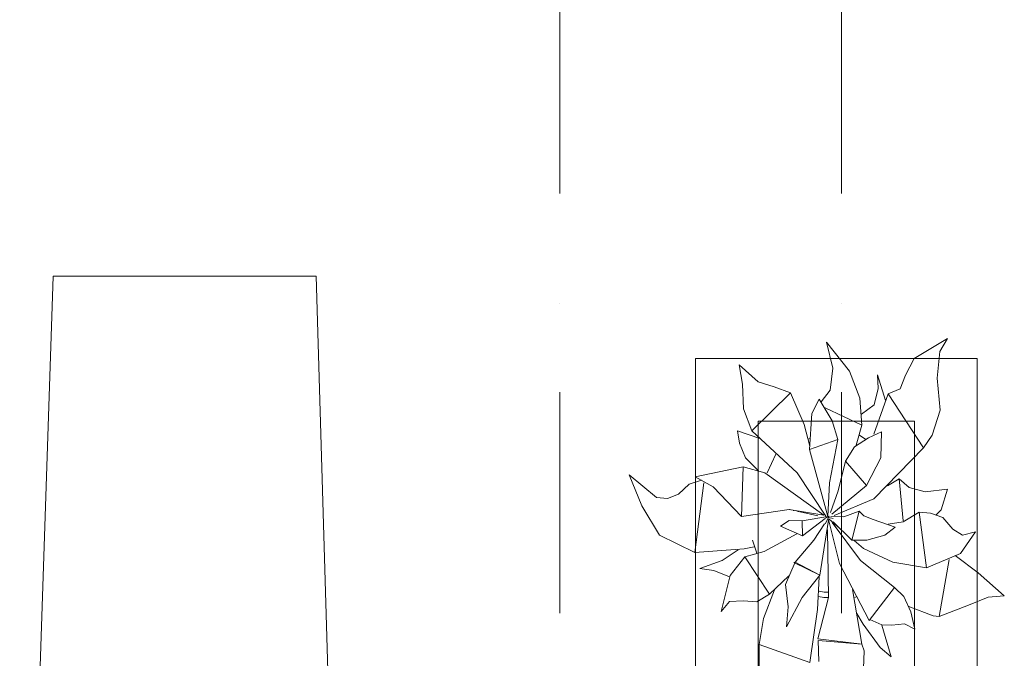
# Model space of a CAD drawing. Header units: millimetres. Extents: x -14761 to 157739, y -22400 to 107990.
# Tile 214 of 228: x 106688 to 108260, y 46860 to 47880. Entities that reach past the tile are written whole.
import ezdxf

# ---------------------------------------------------------------- set-up
doc = ezdxf.new("R2010")
doc.units = ezdxf.units.MM
doc.header["$MEASUREMENT"] = 0
doc.linetypes.add('Штрихпунктирная', pattern=[670.277762, 352.777767, -176.388884, 0, -141.111112])
for name, color, linetype in [('Интерьер - лежаки 2', 7, 'Continuous'), ('Интерьер - Мебель', 7, 'Continuous'), ('Элемент Модели - Оси', 7, 'Continuous')]:
    doc.layers.add(name, color=color, linetype=linetype)

msp = doc.modelspace()

# ---------------------------------------------------------------- linework, layer by layer
at = {"layer": 'Интерьер - лежаки 2', "color": 7, "linetype": 'Continuous', "lineweight": 15, "flags": 128}
msp.add_lwpolyline([(107204.1, 46011.1), (107205.9, 45865.9), (107191.8, 45844.5), (107151.1, 45830), (106746.2, 45829.9), (106704.4, 45844.5), (106687.7, 45871.3), (106741.1, 47470), (107161.1, 47470)], close=True, dxfattribs=at)
at = {"layer": 'Интерьер - Мебель', "color": 252, "linetype": 'Continuous', "lineweight": 5}
for p, q in [((108115.6, 47338.5), (108169.1, 47370.4)), ((108115.6, 47338.5), (108169.1, 47370.4)), ((108156.6, 47350.1), (108169.1, 47370.4)), ((108156.6, 47350.1), (108169.1, 47370.4)), ((107976, 47364.6), (107986.1, 47323.5)), ((107976, 47364.6), (108012.4, 47318.7)), ((107976, 47364.6), (107986.1, 47323.5)), ((107976, 47364.6), (108012.4, 47318.7)), ((108152.5, 47307.5), (108156.6, 47350.1)), ((108152.5, 47307.5), (108156.6, 47350.1)), ((108102, 47312), (108115.6, 47338.5)), ((108102, 47312), (108115.6, 47338.5)), ((107836.5, 47328.7), (107841.9, 47297.9)), ((107836.5, 47328.7), (107866.5, 47301.4)), ((107836.5, 47328.7), (107841.9, 47297.9)), ((107836.5, 47328.7), (107866.5, 47301.4)), ((107981.6, 47288.1), (107986.1, 47323.5)), ((107981.6, 47288.1), (107986.1, 47323.5)), ((108012.4, 47318.7), (108029, 47275.3)), ((108012.4, 47318.7), (108029, 47275.3)), ((108057.3, 47312.4), (108058.3, 47290.6)), ((108057.3, 47312.4), (108070.2, 47271.5)), ((108057.3, 47312.4), (108058.3, 47290.6)), ((108057.3, 47312.4), (108070.2, 47271.5)), ((108093.4, 47290.1), (108102, 47312)), ((108093.4, 47290.1), (108102, 47312)), ((108152.5, 47307.5), (108157.5, 47256)), ((108152.5, 47307.5), (108157.5, 47256)), ((107841.9, 47297.9), (107843.1, 47258.5)), ((107841.9, 47297.9), (107843.1, 47258.5)), ((107866.5, 47301.4), (107892.3, 47293.5)), ((107866.5, 47301.4), (107892.3, 47293.5)), ((107892.3, 47293.5), (107918.5, 47284.1)), ((107892.3, 47293.5), (107918.5, 47284.1)), ((107967.4, 47269.6), (107981.6, 47288.1)), ((107967.4, 47269.6), (107981.6, 47288.1)), ((108051.8, 47264.9), (108058.3, 47290.6)), ((108051.8, 47264.9), (108058.3, 47290.6)), ((108074.5, 47282.5), (108093.4, 47290.1)), ((108074.5, 47282.5), (108093.4, 47290.1)), ((107856.7, 47223), (107918.5, 47284.1)), ((107856.7, 47223), (107918.5, 47284.1)), ((107918.5, 47284.1), (107940.2, 47233.5)), ((107918.5, 47284.1), (107940.2, 47233.5)), ((107952.2, 47250.7), (107964.2, 47273.7)), ((107952.2, 47250.7), (107964.2, 47273.7)), ((107964.2, 47273.7), (107984.9, 47239)), ((107964.2, 47273.7), (107984.9, 47239)), ((108029, 47275.3), (108032.2, 47232.1)), ((108029, 47275.3), (108032.2, 47232.1)), ((108051.3, 47217.6), (108074.5, 47282.5)), ((108051.3, 47217.6), (108074.5, 47282.5)), ((108074.5, 47282.5), (108130.6, 47195.7)), ((108074.5, 47282.5), (108130.6, 47195.7)), ((107843.1, 47258.5), (107856.7, 47223)), ((107843.1, 47258.5), (107856.7, 47223)), ((107973.5, 47260), (108032.2, 47232.1)), ((107973.5, 47260), (108032.2, 47232.1)), ((108031.9, 47249.9), (108051.8, 47264.9)), ((108031.9, 47249.9), (108051.8, 47264.9)), ((108144.3, 47216.3), (108157.5, 47256)), ((108144.3, 47216.3), (108157.5, 47256)), ((107948.8, 47193.5), (107952.2, 47250.7)), ((107948.8, 47193.5), (107952.2, 47250.7)), ((107940.2, 47233.5), (107949.1, 47198.7)), ((107940.2, 47233.5), (107949.1, 47198.7)), ((107984.9, 47239), (107993.7, 47209.4)), ((107984.9, 47239), (107993.7, 47209.4)), ((108023.4, 47200.3), (108032.2, 47232.1)), ((108023.4, 47200.3), (108032.2, 47232.1)), ((107833.8, 47223), (107836.8, 47203.4)), ((107833.8, 47223), (107869.3, 47211.1)), ((107833.8, 47223), (107836.8, 47203.4)), ((107833.8, 47223), (107869.3, 47211.1)), ((107856.7, 47223), (107929, 47156.2)), ((107856.7, 47223), (107929, 47156.2)), ((107946, 47209.6), (107949.7, 47210.8)), ((107946, 47209.6), (107949.7, 47210.8)), ((107948.8, 47193.5), (107993.7, 47209.4)), ((107948.8, 47193.5), (107993.7, 47209.4)), ((107980.7, 47140.3), (107993.7, 47209.4)), ((107980.7, 47140.3), (107993.7, 47209.4)), ((108020.4, 47197.3), (108042.6, 47211.8)), ((108020.4, 47197.3), (108042.6, 47211.8)), ((108028.7, 47216.2), (108038.4, 47209.5)), ((108028.7, 47216.2), (108038.4, 47209.5)), ((108042.6, 47211.8), (108063.5, 47221.4)), ((108042.6, 47211.8), (108063.5, 47221.4)), ((108062.8, 47179.9), (108063.5, 47221.4)), ((108062.8, 47179.9), (108063.5, 47221.4)), ((108130.6, 47195.7), (108144.3, 47216.3)), ((108130.6, 47195.7), (108144.3, 47216.3)), ((107836.8, 47203.4), (107846.7, 47180)), ((107836.8, 47203.4), (107846.7, 47180)), ((107948.8, 47193.5), (107977.9, 47086.3)), ((107948.8, 47193.5), (107977.9, 47086.3)), ((108005.9, 47174.9), (108020.4, 47197.3)), ((108005.9, 47174.9), (108020.4, 47197.3)), ((108051.5, 47114.3), (108130.6, 47195.7)), ((108051.5, 47114.3), (108130.6, 47195.7)), ((107846.7, 47180), (107867.3, 47159)), ((107846.7, 47180), (107867.3, 47159)), ((107880.9, 47155.8), (107894.7, 47185.9)), ((107880.9, 47155.8), (107894.7, 47185.9)), ((108039.7, 47135.6), (108062.8, 47179.9)), ((108039.7, 47135.6), (108062.8, 47179.9)), ((107766.2, 47149.7), (107842.5, 47165.4)), ((107766.2, 47149.7), (107842.5, 47165.4)), ((107840.2, 47086.4), (107842.5, 47165.4)), ((107840.2, 47086.4), (107842.5, 47165.4)), ((107842.5, 47165.4), (107877.2, 47155.8)), ((107842.5, 47165.4), (107877.2, 47155.8)), ((107994.4, 47127), (108005.9, 47174.9)), ((107994.4, 47127), (108005.9, 47174.9)), ((108005.9, 47174.9), (108039.7, 47135.6)), ((108005.9, 47174.9), (108039.7, 47135.6)), ((107660.6, 47152.8), (107680.8, 47103.2)), ((107660.6, 47152.8), (107704.5, 47116.7)), ((107660.6, 47152.8), (107680.8, 47103.2)), ((107660.6, 47152.8), (107704.5, 47116.7)), ((107766.2, 47149.7), (107795, 47133.9)), ((107766.2, 47149.7), (107795, 47133.9)), ((107877.2, 47155.8), (107971.3, 47088.6)), ((107877.2, 47155.8), (107971.3, 47088.6)), ((107929, 47156.2), (107974.7, 47086.9)), ((107929, 47156.2), (107974.7, 47086.9)), ((108073.2, 47135.4), (108091.7, 47146.4)), ((108073.2, 47135.4), (108091.7, 47146.4)), ((108091.7, 47146.4), (108098, 47079.5)), ((108091.7, 47146.4), (108108, 47132.4)), ((108091.7, 47146.4), (108098, 47079.5)), ((108091.7, 47146.4), (108108, 47132.4)), ((107739.6, 47122), (107756.7, 47137.8)), ((107739.6, 47122), (107756.7, 47137.8)), ((107756.7, 47137.8), (107776.4, 47144.2)), ((107756.7, 47137.8), (107776.4, 47144.2)), ((107765.7, 47028.6), (107779.8, 47140.3)), ((107765.7, 47028.6), (107779.8, 47140.3)), ((107795, 47133.9), (107840.2, 47086.4)), ((107795, 47133.9), (107840.2, 47086.4)), ((107977.9, 47086.3), (107980.7, 47140.3)), ((107977.9, 47086.3), (107980.7, 47140.3)), ((107984.1, 47089.9), (108039.7, 47135.6)), ((107984.1, 47089.9), (108039.7, 47135.6)), ((108074.7, 47138.6), (108075.5, 47136.2)), ((108074.7, 47138.6), (108075.5, 47136.2)), ((108108, 47132.4), (108133.5, 47125.8)), ((108108, 47132.4), (108133.5, 47125.8)), ((108133.5, 47125.8), (108168.9, 47129.8)), ((108133.5, 47125.8), (108168.9, 47129.8)), ((108159, 47097.1), (108168.9, 47129.8)), ((108159, 47097.1), (108168.9, 47129.8)), ((107704.5, 47116.7), (107721.8, 47114.8)), ((107704.5, 47116.7), (107721.8, 47114.8)), ((107721.8, 47114.8), (107739.6, 47122)), ((107721.8, 47114.8), (107739.6, 47122)), ((107982.3, 47092.8), (107994.4, 47127)), ((107982.3, 47092.8), (107994.4, 47127)), ((107988.2, 47087.6), (108051.5, 47114.3)), ((107988.2, 47087.6), (108051.5, 47114.3)), ((107680.8, 47103.2), (107709, 47056.2)), ((107680.8, 47103.2), (107709, 47056.2)), ((107840.2, 47086.4), (107916.3, 47097.5)), ((107840.2, 47086.4), (107916.3, 47097.5)), ((107916.3, 47097.5), (107971.3, 47088.6)), ((107916.3, 47097.5), (107971.3, 47088.6)), ((107916.6, 47097.3), (107917.6, 47097.1)), ((107916.6, 47097.3), (107917.6, 47097.1)), ((107922.4, 47096), (107924.4, 47095.6)), ((107922.4, 47096), (107924.4, 47095.6)), ((107928.2, 47094.7), (107932.1, 47093.9)), ((107928.2, 47094.7), (107932.1, 47093.9)), ((107934, 47093.5), (107962, 47087.4)), ((107934, 47093.5), (107962, 47087.4)), ((107937.1, 47079.1), (107977.9, 47086.3)), ((107937.1, 47079.1), (107977.9, 47086.3)), ((107937.3, 47055.6), (107973.9, 47083.3)), ((107937.3, 47055.6), (107973.9, 47083.3)), ((107973.7, 47074.6), (107980.1, 47086.7)), ((107973.7, 47074.6), (107980.1, 47086.7)), ((107974.4, 47083.6), (107980.1, 47086.7)), ((107974.4, 47083.6), (107980.1, 47086.7)), ((107975.4, 47085.8), (107977.4, 47085.4)), ((107975.4, 47085.8), (107977.4, 47085.4)), ((107976.9, 47085.5), (107977.9, 47086.3)), ((107976.9, 47085.5), (107977.9, 47086.3)), ((107979.3, 47084.9), (107986.2, 47083.2)), ((107979.3, 47084.9), (107986.2, 47083.2)), ((107979.3, 47082.5), (107993.9, 47070)), ((107979.3, 47082.5), (107993.9, 47070)), ((107982.6, 47086.2), (108003.3, 47085.6)), ((107982.6, 47086.2), (108003.3, 47085.6)), ((108003.3, 47085.6), (108027.9, 47094.9)), ((108003.3, 47085.6), (108027.9, 47094.9)), ((108016.1, 47048.4), (108027.9, 47094.9)), ((108016.1, 47048.4), (108027.9, 47094.9)), ((108027.9, 47094.9), (108035.6, 47087.1)), ((108027.9, 47094.9), (108035.6, 47087.1)), ((108035.6, 47087.1), (108050.1, 47081.4)), ((108035.6, 47087.1), (108050.1, 47081.4)), ((108098, 47077.6), (108123.6, 47093.2)), ((108098, 47077.6), (108123.6, 47093.2)), ((108123.6, 47093.2), (108135.5, 47004)), ((108123.6, 47093.2), (108142, 47091.7)), ((108123.6, 47093.2), (108135.5, 47004)), ((108123.6, 47093.2), (108142, 47091.7)), ((108142, 47091.7), (108161.6, 47084.7)), ((108142, 47091.7), (108161.6, 47084.7)), ((108150.4, 47088.3), (108159, 47097.1)), ((108150.4, 47088.3), (108159, 47097.1)), ((108161.6, 47084.7), (108177.7, 47066.2)), ((108161.6, 47084.7), (108177.7, 47066.2)), ((107902.6, 47071), (107916.4, 47079.9)), ((107902.6, 47071), (107916.4, 47079.9)), ((107902.6, 47071), (107937.3, 47055.6)), ((107902.6, 47071), (107937.3, 47055.6)), ((107916.4, 47079.9), (107937.1, 47079.1)), ((107916.4, 47079.9), (107937.1, 47079.1)), ((107937.1, 47079.1), (107937.3, 47055.6)), ((107937.1, 47079.1), (107937.3, 47055.6)), ((107955.8, 47048.2), (107972.4, 47074.5)), ((107955.8, 47048.2), (107972.4, 47074.5)), ((107965.4, 46992.3), (107979.2, 47080.6)), ((107965.4, 46992.3), (107979.2, 47080.6)), ((107979.1, 47081.4), (107996.4, 47011.1)), ((107979.1, 47081.4), (107996.4, 47011.1)), ((107984.8, 47076.9), (108030.3, 47016)), ((107984.8, 47076.9), (108030.3, 47016)), ((107986.3, 47077.9), (108016.1, 47048.4)), ((107986.3, 47077.9), (108016.1, 47048.4)), ((108050.1, 47081.4), (108085.3, 47069.1)), ((108050.1, 47081.4), (108085.3, 47069.1)), ((108069.2, 47056.2), (108085.3, 47069.1)), ((108069.2, 47056.2), (108085.3, 47069.1)), ((108074.2, 47073.9), (108098, 47077.6)), ((108074.2, 47073.9), (108098, 47077.6)), ((107709, 47056.2), (107765.7, 47028.6)), ((107709, 47056.2), (107765.7, 47028.6)), ((107876.4, 47030.1), (107928.2, 47058.4)), ((107876.4, 47030.1), (107928.2, 47058.4)), ((107977.2, 47065.2), (107979, 46957)), ((107977.2, 47065.2), (107979, 46957)), ((108040.2, 47048.7), (108069.2, 47056.2)), ((108040.2, 47048.7), (108069.2, 47056.2)), ((108177.7, 47066.2), (108193.1, 47056.4)), ((108177.7, 47066.2), (108193.1, 47056.4)), ((108189.7, 47027.3), (108213.7, 47061.6)), ((108189.7, 47027.3), (108213.7, 47061.6)), ((108193.1, 47056.4), (108213.7, 47061.6)), ((108193.1, 47056.4), (108213.7, 47061.6)), ((107844.1, 47034.5), (107860.5, 47037.9)), ((107844.1, 47034.5), (107860.5, 47037.9)), ((107857.7, 47048.5), (107864.8, 47027.9)), ((107857.7, 47048.5), (107864.8, 47027.9)), ((107925.8, 47013.5), (107955.8, 47048.2)), ((107925.8, 47013.5), (107955.8, 47048.2)), ((108016.1, 47048.4), (108040.2, 47048.7)), ((108016.1, 47048.4), (108040.2, 47048.7)), ((108020, 47047.7), (108034.7, 47035.1)), ((108020, 47047.7), (108034.7, 47035.1)), ((108034.7, 47035.1), (108081.6, 47013.3)), ((108034.7, 47035.1), (108081.6, 47013.3)), ((107765.7, 47028.6), (107844.1, 47034.5)), ((107765.7, 47028.6), (107844.1, 47034.5)), ((107809.4, 47016), (107834.9, 47033.2)), ((107809.4, 47016), (107834.9, 47033.2)), ((107821.8, 46992), (107845.6, 47021.7)), ((107821.8, 46992), (107845.6, 47021.7)), ((107845.6, 47021.7), (107876.4, 47030.1)), ((107845.6, 47021.7), (107876.4, 47030.1)), ((107845.6, 47021.7), (107885, 46962.1)), ((107845.6, 47021.7), (107885, 46962.1)), ((108135.5, 47004), (108189.7, 47027.3)), ((108135.5, 47004), (108189.7, 47027.3)), ((108181.3, 47023.7), (108218, 46996.5)), ((108181.3, 47023.7), (108218, 46996.5)), ((107773.6, 47003.1), (107809.4, 47016)), ((107773.6, 47003.1), (107809.4, 47016)), ((107910.6, 46977.7), (107925.8, 47013.5)), ((107910.6, 46977.7), (107925.8, 47013.5)), ((107923.6, 47012.8), (107925.8, 47013.5)), ((107923.6, 47012.8), (107925.8, 47013.5)), ((107923.6, 47012.8), (107965.4, 46992.3)), ((107923.6, 47012.8), (107965.4, 46992.3)), ((107925.8, 47013.5), (107965.4, 46992.3)), ((107925.8, 47013.5), (107965.4, 46992.3)), ((107996.4, 47011.1), (108043.7, 46920)), ((107996.4, 47011.1), (108043.7, 46920)), ((108030.3, 47016), (108084.3, 46972.8)), ((108030.3, 47016), (108084.3, 46972.8)), ((108081.6, 47013.3), (108135.5, 47004)), ((108081.6, 47013.3), (108135.5, 47004)), ((108155.8, 46926.4), (108171.5, 47017.6)), ((108155.8, 46926.4), (108171.5, 47017.6)), ((107773.6, 47003.1), (107796, 46999.9)), ((107773.6, 47003.1), (107796, 46999.9)), ((107796, 46999.9), (107820.7, 46989.9)), ((107796, 46999.9), (107820.7, 46989.9)), ((107807.6, 46934.3), (107821.8, 46992)), ((107807.6, 46934.3), (107821.8, 46992)), ((107885, 46962.1), (107915.7, 46991.4)), ((107885, 46962.1), (107915.7, 46991.4)), ((107936.8, 46956.6), (107965.4, 46992.3)), ((107936.8, 46956.6), (107965.4, 46992.3)), ((107961.4, 46937.9), (107964.2, 46989.8)), ((107961.4, 46937.9), (107964.2, 46989.8)), ((108218, 46996.5), (108259.7, 46959.7)), ((108218, 46996.5), (108259.7, 46959.7)), ((107910.6, 46977.7), (107914.6, 46942.1)), ((107910.6, 46977.7), (107914.6, 46942.1)), ((108043.7, 46920), (108084.3, 46972.8)), ((108043.7, 46920), (108084.3, 46972.8)), ((108084.3, 46972.8), (108099.4, 46958.5)), ((108084.3, 46972.8), (108099.4, 46958.5)), ((107864.7, 46949.7), (107885, 46962.1)), ((107864.7, 46949.7), (107885, 46962.1)), ((107875.1, 46923.5), (107892.7, 46969)), ((107875.1, 46923.5), (107892.7, 46969)), ((107911.8, 46910.2), (107936.8, 46956.6)), ((107911.8, 46910.2), (107936.8, 46956.6)), ((107961.8, 46890.8), (107979, 46957)), ((107961.8, 46890.8), (107979, 46957)), ((107963, 46958.3), (107971.8, 46956.6)), ((107963, 46958.3), (107971.8, 46956.6)), ((107964.1, 46966.9), (107972.2, 46965.3)), ((107964.1, 46966.9), (107972.2, 46965.3)), ((107971.8, 46956.6), (107978.5, 46957)), ((107971.8, 46956.6), (107978.5, 46957)), ((107972.2, 46965.3), (107977.8, 46965.6)), ((107972.2, 46965.3), (107977.8, 46965.6)), ((108017.3, 46969.5), (108032.4, 46882.5)), ((108017.3, 46969.5), (108032.4, 46882.5)), ((108021, 46956.8), (108023, 46958.1)), ((108021, 46956.8), (108023, 46958.1)), ((108099.4, 46958.5), (108110.7, 46934.1)), ((108099.4, 46958.5), (108110.7, 46934.1)), ((108202.6, 46944.4), (108233.7, 46957.3)), ((108202.6, 46944.4), (108233.7, 46957.3)), ((108233.7, 46957.3), (108259.7, 46959.7)), ((108233.7, 46957.3), (108259.7, 46959.7)), ((107807.6, 46934.3), (107821.1, 46950.4)), ((107807.6, 46934.3), (107821.1, 46950.4)), ((107821.1, 46950.4), (107842.6, 46951.4)), ((107821.1, 46950.4), (107842.6, 46951.4)), ((107842.6, 46951.4), (107864.7, 46949.7)), ((107842.6, 46951.4), (107864.7, 46949.7)), ((107911.8, 46910.2), (107914.6, 46942.1)), ((107911.8, 46910.2), (107914.6, 46942.1)), ((108107, 46942.3), (108145.9, 46927.7)), ((108107, 46942.3), (108145.9, 46927.7)), ((108155.8, 46926.4), (108202.6, 46944.4)), ((108155.8, 46926.4), (108202.6, 46944.4)), ((107949.4, 46852.9), (107961.4, 46937.9)), ((107949.4, 46852.9), (107961.4, 46937.9)), ((108024.3, 46931.3), (108034.1, 46914)), ((108024.3, 46931.3), (108034.1, 46914)), ((108110.7, 46934.1), (108116.6, 46906.5)), ((108110.7, 46934.1), (108116.6, 46906.5)), ((108145.9, 46927.7), (108155.8, 46926.4)), ((108145.9, 46927.7), (108155.8, 46926.4)), ((107868.4, 46881.5), (107875.1, 46923.5)), ((107868.4, 46881.5), (107875.1, 46923.5)), ((108034.1, 46914), (108061.4, 46877)), ((108034.1, 46914), (108061.4, 46877)), ((108045, 46921.8), (108064.4, 46913.4)), ((108045, 46921.8), (108064.4, 46913.4)), ((108063.9, 46912.8), (108079.1, 46862)), ((108063.9, 46912.8), (108079.1, 46862)), ((108064.4, 46913.4), (108080.3, 46912.5)), ((108064.4, 46913.4), (108080.3, 46912.5)), ((108080.3, 46912.5), (108100.4, 46914.6)), ((108080.3, 46912.5), (108100.4, 46914.6)), ((108100.4, 46914.6), (108116.6, 46906.5)), ((108100.4, 46914.6), (108116.6, 46906.5)), ((107868.1, 46832.7), (107868.4, 46881.5)), ((107868.1, 46832.7), (107868.4, 46881.5)), ((107868.4, 46881.5), (107949.4, 46852.9)), ((107868.4, 46881.5), (107949.4, 46852.9)), ((107961.8, 46890.8), (108028.6, 46882.9)), ((107961.8, 46890.8), (108028.6, 46882.9)), ((107962.4, 46888), (107963.6, 46854.5)), ((107962.4, 46888), (108032.4, 46882.5)), ((107962.4, 46888), (107963.6, 46854.5)), ((107962.4, 46888), (108032.4, 46882.5)), ((108032.4, 46882.5), (108035.9, 46871.8)), ((108032.4, 46882.5), (108035.9, 46871.8)), ((108034.8, 46843.4), (108035.9, 46871.8)), ((108034.8, 46843.4), (108035.9, 46871.8)), ((108061.4, 46877), (108079.1, 46862)), ((108061.4, 46877), (108079.1, 46862))]:
    msp.add_line(p, q, dxfattribs=at)
at = {"layer": 'Интерьер - Мебель', "color": 7, "linetype": 'Continuous', "lineweight": 15}
for p, q in [((107766.5, 47338.5), (107766.5, 45838.5)), ((108216.5, 47338.5), (107766.5, 47338.5)), ((108216.5, 45838.5), (108216.5, 47338.5)), ((107866.5, 47238.5), (107866.5, 45938.5)), ((108116.5, 47238.5), (107866.5, 47238.5)), ((108116.5, 45938.5), (108116.5, 47238.5))]:
    msp.add_line(p, q, dxfattribs=at)
at = {"layer": 'Элемент Модели - Оси', "color": 7, "linetype": 'Штрихпунктирная', "lineweight": 15}
for p, q in [((107550, 92200), (107550, -1975)), ((108000, 92200), (108000, -1975))]:
    msp.add_line(p, q, dxfattribs=at)

doc.saveas('drawing.dxf')
